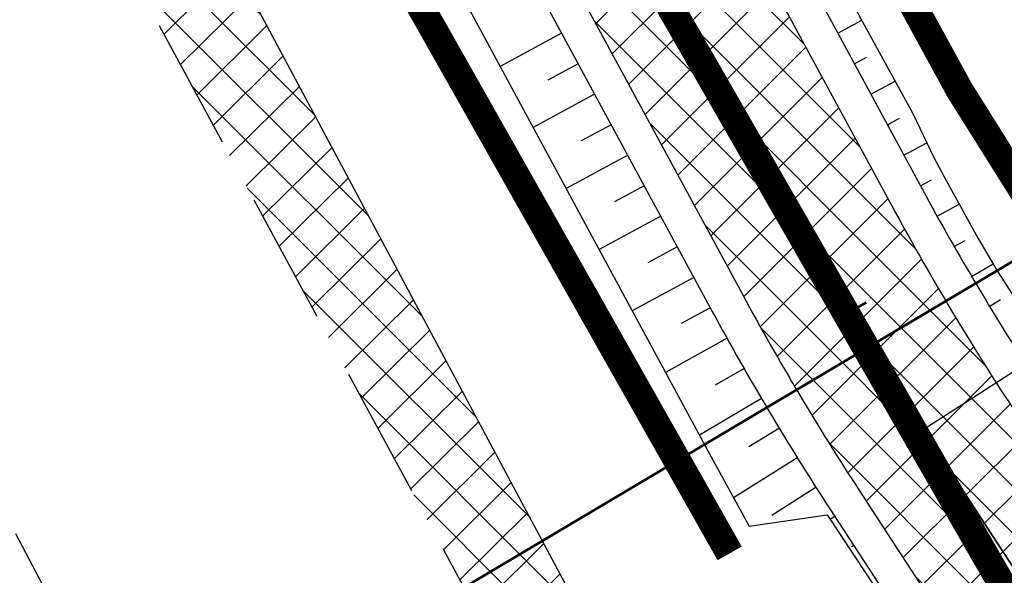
# Model space of a CAD drawing. Header units: metres. Extents: x 7529682 to 7533711, y 5721195 to 5727842.
# Tile 140 of 232: x 7530541 to 7530555, y 5726212 to 5726220. Entities that reach past the tile are written whole.
import ezdxf

# ---------------------------------------------------------------- set-up
doc = ezdxf.new("R2010")
doc.units = ezdxf.units.M
for name, pattern in [('817-dzialki-09-05-04$0$HIDDEN', [0.375, 0.25, -0.125]), ('ACAD_ISO05W100', [33, 24, -3, 0, -3, 0, -3]), ('CENTER', [50.800000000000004, 31.75, -6.35, 6.35, -6.35]), ('CENTER2', [28.575000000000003, 19.05, -3.175, 3.175, -3.175]), ('HIDDEN', [9.524999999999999, 6.35, -3.175])]:
    doc.linetypes.add(name, pattern=pattern)
for name, color, linetype in [('C-DROGI-SYTUACJA', 7, 'Continuous'), ('D-hatch-pobocza', 131, 'Continuous'), ('D-pobocza', 60, 'Continuous'), ('D-rowy', 160, 'Continuous'), ('D-skarpa', 2, 'Continuous'), ('D-skarpa-kreskowanie', 2, 'Continuous')]:
    doc.layers.add(name, color=color, linetype=linetype)
for name, color, linetype, lineweight, true_color in [('D-hatch-ciag-pieszo-rowerowy', 7, 'Continuous', 13, 0xff9f80), ('D-LR-etap-III', 7, '817-dzialki-09-05-04$0$HIDDEN', 50, 0x00008f), ('D-przekroje-pop', 7, 'Continuous', 50, 0x000099)]:
    doc.layers.add(name, color=color, linetype=linetype, lineweight=lineweight, true_color=true_color)
for name, color, linetype, lineweight in [('D-krawędzie', 3, 'Continuous', 30), ('D-obrzeża', 2, 'Continuous', 30), ('D-opisy', 2, 'Continuous', 30), ('D-oś', 10, 'CENTER', 30), ('D-pas-drogowy', 7, 'ACAD_ISO05W100', 50)]:
    doc.layers.add(name, color=color, linetype=linetype, lineweight=lineweight)
doc.layers.add('poprzeczki', color=7, linetype='Continuous', true_color=0x0000c7)
pattern_1 = [(45, (0, 0), (-0.3367596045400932, 0.3367596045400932), []), (135, (0, 0), (-0.3367596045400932, -0.3367596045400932), [])]

# ---------------------------------------------------------------- blocks, each defined once
blk = doc.blocks.new('AeccTickLine')
at = {"color": 0, "linetype": 'ByBlock', "lineweight": -2}
blk.add_line((0, 1), (-3.673819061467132e-16, -1), dxfattribs=at)

msp = doc.modelspace()

# ---------------------------------------------------------------- hatches: boundary and pattern name
at = {"layer": 'D-hatch-ciag-pieszo-rowerowy'}
h = msp.add_hatch(dxfattribs=at)
h.set_pattern_fill('ANSI37', color=256, scale=0.15, style=0)
h.set_pattern_definition(pattern_1)
edge = h.paths.add_edge_path()
edge.add_line((7530579.998522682, 5726163.493739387), (7530582.284496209, 5726164.518555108))
edge.add_line((7530582.284496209, 5726164.518555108), (7530574.938047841, 5726178.433592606))
edge.add_arc((7530619.154135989, 5726201.777490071), 49.99999999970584, 202.6680019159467, 207.8318275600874, ccw=False)
edge.add_line((7530573.016462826, 5726182.507951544), (7530570.149922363, 5726189.371401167))
edge.add_arc((7530524.012249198, 5726170.10186264), 50.00000000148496, 22.66800191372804, 27.59343639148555)
edge.add_line((7530568.325081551, 5726193.261588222), (7530565.111118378, 5726199.411048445))
edge.add_arc((7530529.660852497, 5726180.883267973), 40.00000000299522, 27.5934364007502, 33.13088798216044)
edge.add_line((7530563.157820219, 5726202.745407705), (7530555.510576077, 5726214.462444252))
edge.add_arc((7530589.007543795, 5726236.324583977), 39.99999999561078, 208.4475238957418, 213.1308879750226, ccw=False)
edge.add_line((7530553.837393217, 5726217.270437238), (7530543.027684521, 5726237.223001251))
edge.add_line((7530543.027684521, 5726237.223001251), (7530528.098577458, 5726266.318802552))
edge.add_line((7530528.098577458, 5726266.318802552), (7530507.524476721, 5726305.703644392))
edge.add_line((7530507.524476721, 5726305.703644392), (7530488.365786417, 5726341.908676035))
edge.add_line((7530488.365786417, 5726341.908676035), (7530485.291037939, 5726347.724119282))
edge.add_line((7530485.291037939, 5726347.724119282), (7530482.336740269, 5726347.963133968))
edge.add_line((7530482.336740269, 5726347.963133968), (7530486.156097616, 5726340.739370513))
edge.add_line((7530486.156097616, 5726340.739370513), (7530505.311679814, 5726304.540212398))
edge.add_line((7530505.311679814, 5726304.540212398), (7530525.878466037, 5726265.169372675))
edge.add_line((7530525.878466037, 5726265.169372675), (7530540.816194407, 5726236.056769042))
edge.add_line((7530540.816194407, 5726236.056769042), (7530551.687957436, 5726215.98966512))
edge.add_arc((7530586.858108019, 5726235.043811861), 40.00000000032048, 208.4475238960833, 213.1308879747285)
edge.add_line((7530553.361140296, 5726213.181672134), (7530560.998180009, 5726201.480270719))
edge.add_arc((7530527.501212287, 5726179.618130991), 40.00000000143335, 27.59343638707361, 33.130887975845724, ccw=False)
edge.add_line((7530562.95147817, 5726198.145911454), (7530566.059636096, 5726192.19889448))
edge.add_arc((7530521.746803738, 5726169.039168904), 50.00000000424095, 22.668001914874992, 27.593436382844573, ccw=False)
edge.add_line((7530567.884476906, 5726188.308707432), (7530570.753025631, 5726181.440449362))
edge.add_arc((7530616.890698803, 5726200.709987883), 50.00000000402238, 202.6680019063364, 207.8318275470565)
edge.add_line((7530572.674610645, 5726177.366090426), (7530579.998522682, 5726163.493739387))
at = {"layer": 'D-hatch-pobocza'}
h = msp.add_hatch(dxfattribs=at)
h.set_pattern_fill('ANSI37', color=256, scale=0.15, style=0)
h.set_pattern_definition(pattern_1)
h.paths.add_polyline_path([(7530484.05, 5726334.34), (7530471.92, 5726357.11), (7530458.95, 5726381.07), (7530447.57, 5726403.23), (7530435.55, 5726425.46), (7530424.34, 5726446.96), (7530408.219999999, 5726477.68), (7530396.719999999, 5726499.26), (7530381.74, 5726527.87), (7530371.44, 5726547.5), (7530359.58, 5726569.81), (7530349.42, 5726588.72), (7530332.29, 5726621.37), (7530323.719999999, 5726638.05), (7530306.54, 5726670.82), (7530298.559999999, 5726686.33), (7530287.259999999, 5726707.54), (7530284.291048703, 5726713.261271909), (7530282.669641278, 5726712.403913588), (7530284.501430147, 5726708.939695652), (7530291.375516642, 5726695.939652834), (7530296.045865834, 5726687.107244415), (7530304.46414878, 5726671.186868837), (7530316.603827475, 5726648.181421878), (7530333.058434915, 5726617.014067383), (7530350.00379698, 5726585.00616126), (7530367.257623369, 5726552.315762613), (7530385.762825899, 5726517.234589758), (7530404.054360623, 5726482.546167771), (7530421.086512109, 5726450.182125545), (7530442.441939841, 5726409.661369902), (7530463.421308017, 5726369.849931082), (7530489.269347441, 5726320.82820421), (7530506.411845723, 5726288.291398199), (7530524.314558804, 5726254.7836642), (7530540.549094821, 5726224.891183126), (7530548.272673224, 5726210.668598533), (7530551.69684983, 5726207.034942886), (7530543.21, 5726222.9), (7530538.34, 5726232.11), (7530533.7, 5726240.35), (7530511.95, 5726280.97), (7530499.24, 5726305.31)])

# ---------------------------------------------------------------- linework, layer by layer
at = {"layer": 'C-DROGI-SYTUACJA', "color": 10, "linetype": 'CENTER2', "lineweight": 35, "ltscale": 0.2}
msp.add_lwpolyline([(7530444.81964382, 5726422.144181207), (7530467.787193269, 5726378.155809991), (7530487.261147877, 5726341.323634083), (7530506.418078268, 5726305.121928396), (7530526.988521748, 5726265.744087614), (7530541.921939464, 5726236.639885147), (7530552.762675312, 5726216.630051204, 0.02043787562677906), (7530554.435858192, 5726213.822058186), (7530562.078000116, 5726202.112839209, -0.02416639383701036), (7530564.031298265, 5726198.778479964), (7530567.391574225, 5726192.349071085, -0.02149457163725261), (7530568.851446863, 5726189.236921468), (7530572.058530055, 5726181.558099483, 0.02253525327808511), (7530573.595798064, 5726178.298612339), (7530581.269449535, 5726163.763813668, 0.09655801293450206), (7530584.871000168, 5726159.294358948), (7530589.549337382, 5726155.353842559, -0.1081082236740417), (7530591.633482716, 5726152.642882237), (7530599.060079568, 5726136.869261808, -0.1935663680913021), (7530599.403975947, 5726130.908749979), (7530599.097438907, 5726129.998316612, 0.2231735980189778), (7530599.582685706, 5726125.774388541), (7530602.576188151, 5726120.930317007, -0.0171909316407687)], format="xyb", dxfattribs=at)
at = {"layer": 'D-krawędzie', "linetype": 'HIDDEN', "ltscale": 0.3}
msp.add_lwpolyline([(7530304.46414878, 5726671.186868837), (7530316.603827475, 5726648.181421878), (7530333.058434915, 5726617.014067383), (7530350.00379698, 5726585.00616126), (7530367.257623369, 5726552.315762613), (7530385.762825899, 5726517.234589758), (7530404.054360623, 5726482.546167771), (7530421.086512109, 5726450.182125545), (7530442.441939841, 5726409.661369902), (7530463.421308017, 5726369.849931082), (7530489.269347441, 5726320.82820421), (7530506.411845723, 5726288.291398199), (7530524.314558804, 5726254.7836642), (7530540.549094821, 5726224.891183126), (7530548.24, 5726210.73)], dxfattribs=at)
at = {"layer": 'D-LR-etap-III', "ltscale": 10, "flags": 128}
msp.add_lwpolyline([(7531750.474471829, 5723895.103125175, 0.4, 0.4, 0), (7531750.505, 5723895.13, 0.4, 0.4, 0), (7531682.71, 5724022.92, 0.4, 0.4, 0), (7531619.177023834, 5724147.203692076, 0.4, 0.4, 0), (7531592.308960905, 5724198.48863389, 0.4, 0.4, 0), (7531553.263875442, 5724272.918564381, 0.4, 0.4, 0), (7531504.019999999, 5724366.79, 0.4, 0.4, 0), (7531482.09, 5724407.62, 0.4, 0.4, 0), (7531412.350402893, 5724541.182759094, 0.4, 0.4, 0), (7531388.463669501, 5724586.929768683, 0.4, 0.4, 0), (7531345.12, 5724669.94, 0.4, 0.4, 0), (7531127.66, 5725081.67, 0.4, 0.4, 0), (7531059.253139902, 5725211.040795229, 0.4, 0.4, 0), (7531008.007244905, 5725307.953830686, 0.4, 0.4, 0), (7530964.181635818, 5725390.835555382, 0.4, 0.4, 0), (7530914.557354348, 5725484.683561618, 0.4, 0.4, 0), (7530865.243241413, 5725577.493975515, 0.4, 0.4, 0), (7530840.085257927, 5725624.058651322, 0.4, 0.4, 0), (7530802.559525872, 5725694.924584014, 0.4, 0.4, 0), (7530755.54, 5725787.51, 0.4, 0.4, 0), (7530708.717810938, 5725876.303221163, 0.4, 0.4, 0), (7530695.12, 5725902.09, 0.4, 0.4, 0), (7530642.91397006, 5726001.07839487, 0.4, 0.4, 0), (7530634.934723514, 5726016.146615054, 0.4, 0.4, 0), (7530610.820000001, 5726061.929999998, 0.4, 0.4, 0), (7530610.820000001, 5726061.929999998, 0.4, 0.4, 0), (7530607.21, 5726063.51, 0.4, 0.4, 0), (7530597.42, 5726080.68, 0.4, 0.4, 0), (7530591.16, 5726088.44, 0.4, 0.4, 0), (7530581.28, 5726107.21, 0.4, 0.4, 0), (7530571.29, 5726130.56, 0.4, 0.4, 0), (7530549.554994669, 5726171.527317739, 0.4, 0.4, 0), (7530531.014309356, 5726206.473807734, 0.4, 0.4, 0), (7530516.461208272, 5726236.016618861, 0.4, 0.4, 0), (7530500.798929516, 5726266.141265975, 0.4, 0.4, 0), (7530491.349999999, 5726283.94, 0.4, 0.4, 0), (7530482.4, 5726303.41, 0.4, 0.4, 0), (7530482.4, 5726303.41, 0.4, 0.4, 0), (7530450.41, 5726357.28, 0.4, 0.4, 0), (7530397.759396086, 5726458.499907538, 0.4, 0.4, 0), (7530334.707815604, 5726583.664702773, 0.4, 0.4, 0), (7530303.939274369, 5726645.167943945, 0.4, 0.4, 0), (7530300.509779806, 5726651.777515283, 0.4, 0.4, 0), (7530289.213532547, 5726671.966724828, 0.4, 0.4, 0), (7530281.54, 5726685.57, 0.4, 0.4, 0), (7530261.37085633, 5726724.163374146, 0.4, 0.4, 0), (7530254.03, 5726738.21, 0.4, 0.4, 0), (7530197.219999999, 5726845.06, 0.4, 0.4, 0), (7530194.71, 5726849.15, 0.4, 0.4, 0), (7530195.92, 5726850.75, 0.4, 0.4, 0), (7530170.546669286, 5726892.961489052, 0.4, 0.4, 0), (7530143.174718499, 5726945.065838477, 0.4, 0.4, 0), (7530105.059999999, 5727018.32, 0.4, 0.4, 0), (7530100.059999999, 5727027.16, 0.4, 0.4, 0), (7530062.318670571, 5727099.625398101, 0.4, 0.4, 0), (7530015.378537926, 5727189.420463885, 0.4, 0.4, 0), (7529983.207960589, 5727250.206596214, 0.4, 0.4, 0), (7529953.284293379, 5727306.74720398, 0.4, 0.4, 0), (7529900.67053443, 5727406.15903814, 0.4, 0.4, 0), (7529890.630239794, 5727425.131178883, 0.4, 0.4, 0), (7529875.155383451, 5727454.426350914, 0.4, 0.4, 0), (7529857.560096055, 5727487.787346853, 0.4, 0.4, 0), (7529835.194401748, 5727530.19312405, 0.4, 0.4, 0), (7529811.740544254, 5727574.662079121, 0.4, 0.4, 0), (7529792.101859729, 5727611.922638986, 0.4, 0.4, 0), (7529768.066117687, 5727657.469613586, 0.4, 0.4, 0), (7529755.210566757, 5727682.131373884, 0.4, 0.4, 0), (7529753.309999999, 5727681.13, 0.4, 0.4, 0), (7529739.21, 5727707.77, 0.4, 0.4, 0), (7529735.394745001, 5727711.251990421, 0.4, 0.4, 0), (7529725.42, 5727730.2, 0.4, 0.4, 0), (7529723.55, 5727729.88, 0.4, 0.4, 0), (7529695.566668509, 5727782.932080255, 0.4, 0.4, 0), (7529717.67971874, 5727794.024357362, 0.4, 0.4, 0), (7529736.274870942, 5727758.647400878, 0.4, 0.4, 0), (7529736.274870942, 5727758.647400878, 0.4, 0.4, 0), (7529744.511003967, 5727750.406106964, 0.4, 0.4, 0), (7529744.511003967, 5727750.406106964, 0.4, 0.4, 0), (7529750.282568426, 5727738.549848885, 0.4, 0.4, 0), (7529777.108510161, 5727687.569424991, 0.4, 0.4, 0), (7529796.51537536, 5727651.329932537, 0.4, 0.4, 0), (7529814.937945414, 5727616.793170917, 0.4, 0.4, 0), (7529839.006722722, 5727572.303976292, 0.4, 0.4, 0), (7529860.617626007, 5727532.509108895, 0.4, 0.4, 0), (7529882.348967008, 5727491.504261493, 0.4, 0.4, 0), (7529904.865139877, 5727449.096370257, 0.4, 0.4, 0), (7529920.747384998, 5727418.884773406, 0.4, 0.4, 0), (7529946.676504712, 5727368.547487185, 0.4, 0.4, 0), (7529972.024701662, 5727320.573310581, 0.4, 0.4, 0), (7529987.740014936, 5727290.153392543, 0.4, 0.4, 0), (7529996.497385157, 5727273.661630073, 0.4, 0.4, 0), (7530017.541471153, 5727234.202689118, 0.4, 0.4, 0), (7530033.053657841, 5727204.864166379, 0.4, 0.4, 0), (7530051.622983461, 5727170.222745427, 0.4, 0.4, 0), (7530069.276612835, 5727137.015751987, 0.4, 0.4, 0), (7530089.385386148, 5727097.533639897, 0.4, 0.4, 0), (7530109.712512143, 5727060.746615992, 0.4, 0.4, 0), (7530136.769722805, 5727011.640131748, 0.4, 0.4, 0), (7530162.446686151, 5726962.743777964, 0.4, 0.4, 0), (7530187.674104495, 5726916.992101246, 0.4, 0.4, 0), (7530207.820739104, 5726879.335323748, 0.4, 0.4, 0), (7530230.625609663, 5726834.518686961, 0.4, 0.4, 0), (7530262.288093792, 5726776.61832811, 0.4, 0.4, 0), (7530277.509672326, 5726760.213143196, 0.4, 0.4, 0), (7530286.036865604, 5726744.106684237, 0.4, 0.4, 0), (7530288.097472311, 5726735.884066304, 0.4, 0.4, 0), (7530290.393870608, 5726725.046963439, 0.4, 0.4, 0), (7530296.17664807, 5726713.582980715, 0.4, 0.4, 0), (7530302.726195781, 5726701.18226779, 0.4, 0.4, 0), (7530325.685047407, 5726657.466383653, 0.4, 0.4, 0), (7530343.243978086, 5726623.648592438, 0.4, 0.4, 0), (7530360.229820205, 5726591.746871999, 0.4, 0.4, 0), (7530383.20855044, 5726548.059469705, 0.4, 0.4, 0), (7530406.017875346, 5726503.605514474, 0.4, 0.4, 0), (7530427.464919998, 5726462.620289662, 0.4, 0.4, 0), (7530447.9278544, 5726424.388014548, 0.4, 0.4, 0), (7530471.126878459, 5726379.920667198, 0.4, 0.4, 0), (7530490.501003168, 5726343.033350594, 0.4, 0.4, 0), (7530509.499458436, 5726306.733076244, 0.4, 0.4, 0), (7530529.890269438, 5726267.244072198, 0.4, 0.4, 0), (7530543.852446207, 5726238.990319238, 0.4, 0.4, 0), (7530554.808897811, 5726218.943990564, 0.4, 0.4, 0), (7530559.027108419, 5726212.223286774, 0.4, 0.4, 0), (7530563.060988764, 5726206.409670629, 0.4, 0.4, 0), (7530566.93354971, 5726200.463543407, 0.4, 0.4, 0), (7530569.771022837, 5726194.901501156, 0.4, 0.4, 0), (7530571.47319415, 5726191.282350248, 0.4, 0.4, 0), (7530572.839142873, 5726188.024533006, 0.4, 0.4, 0), (7530575.295071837, 5726182.034664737, 0.4, 0.4, 0), (7530579.736851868, 5726173.306070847, 0.4, 0.4, 0), (7530583.3, 5726167.41, 0.4, 0.4, 0), (7530593.4, 5726163.33, 0.4, 0.4, 0), (7530598.618375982, 5726155.264489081, 0.4, 0.4, 0), (7530608.258304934, 5726140.497132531, 0.4, 0.4, 0), (7530603.269999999, 5726136.83, 0.4, 0.4, 0), (7530606.53, 5726131.84, 0.4, 0.4, 0), (7530604.239057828, 5726124.21679044, 0.4, 0.4, 0), (7530605.847136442, 5726121.630127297, 0.4, 0.4, 0), (7530608.971611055, 5726116.164124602, 0.4, 0.4, 0), (7530618.114293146, 5726097.791111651, 0.4, 0.4, 0), (7530651.213125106, 5726034.959524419, 0.4, 0.4, 0), (7530670.243741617, 5725998.61095082, 0.4, 0.4, 0), (7530698.075474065, 5725945.952624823, 0.4, 0.4, 0), (7530716.505955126, 5725911.3051464, 0.4, 0.4, 0), (7530735.223454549, 5725875.667401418, 0.4, 0.4, 0), (7530752.504235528, 5725842.154920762, 0.4, 0.4, 0), (7530778.310652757, 5725793.501254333, 0.4, 0.4, 0), (7530797.499961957, 5725756.381811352, 0.4, 0.4, 0), (7530812.518974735, 5725728.28874362, 0.4, 0.4, 0), (7530820.039295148, 5725713.160404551, 0.4, 0.4, 0), (7530822.422446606, 5725710.193574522, 0.4, 0.4, 0), (7530833.154893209, 5725688.800634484, 0.4, 0.4, 0), (7530849.629354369, 5725656.158601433, 0.4, 0.4, 0), (7530867.98290276, 5725621.963939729, 0.4, 0.4, 0), (7530872.629809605, 5725612.88760475, 0.4, 0.4, 0), (7530880.354488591, 5725597.594500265, 0.4, 0.4, 0), (7530883.839446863, 5725593.389159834, 0.4, 0.4, 0), (7530891.782113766, 5725587.763349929, 0.4, 0.4, 0), (7530895.038670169, 5725584.280746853, 0.4, 0.4, 0), (7530897.033644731, 5725580.941110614, 0.4, 0.4, 0), (7530900.951646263, 5725579.945856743, 0.4, 0.4, 0), (7530904.80970798, 5725571.977328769, 0.4, 0.4, 0), (7530903.682362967, 5725568.566434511, 0.4, 0.4, 0), (7530908.900614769, 5725558.844845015, 0.4, 0.4, 0), (7530910.252030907, 5725545.671606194, 0.4, 0.4, 0), (7530912.872986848, 5725538.645543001, 0.4, 0.4, 0), (7530945.278171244, 5725478.464284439, 0.4, 0.4, 0), (7530959.692318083, 5725450.24628822, 0.4, 0.4, 0), (7531002.82670893, 5725368.192370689, 0.4, 0.4, 0), (7531044.703532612, 5725290.314293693, 0.4, 0.4, 0), (7531064.098839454, 5725253.212562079, 0.4, 0.4, 0), (7531083.010253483, 5725216.677517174, 0.4, 0.4, 0), (7531113.013137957, 5725158.465613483, 0.4, 0.4, 0), (7531137.364304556, 5725113.07076138, 0.4, 0.4, 0), (7531150.830830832, 5725086.711759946, 0.4, 0.4, 0), (7531159.745663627, 5725076.640848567, 0.4, 0.4, 0), (7531166.309999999, 5725074.58, 0.4, 0.4, 0), (7531172.29, 5725062.58, 0.4, 0.4, 0), (7531170.589828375, 5725055.605912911, 0.4, 0.4, 0), (7531173.732823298, 5725044.080706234, 0.4, 0.4, 0), (7531215.342008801, 5724964.859648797, 0.4, 0.4, 0), (7531238.054496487, 5724921.684649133, 0.4, 0.4, 0), (7531262.389821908, 5724875.282876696, 0.4, 0.4, 0), (7531295.587160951, 5724811.265731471, 0.4, 0.4, 0), (7531348.487908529, 5724712.362812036, 0.4, 0.4, 0), (7531363.740817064, 5724682.68394264, 0.4, 0.4, 0), (7531366.986905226, 5724675.865317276, 0.4, 0.4, 0), (7531382.541261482, 5724646.110625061, 0.4, 0.4, 0), (7531401.299165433, 5724610.874551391, 0.4, 0.4, 0), (7531428.964837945, 5724558.862274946, 0.4, 0.4, 0), (7531449.111202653, 5724520.397801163, 0.4, 0.4, 0), (7531477.292992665, 5724465.831467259, 0.4, 0.4, 0), (7531500.996290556, 5724421.112506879, 0.4, 0.4, 0), (7531512.121834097, 5724400.549045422, 0.4, 0.4, 0), (7531513.78163794, 5724396.757451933, 0.4, 0.4, 0), (7531526.32, 5724379.39, 0.4, 0.4, 0), (7531566.783642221, 5724302.73628205, 0.4, 0.4, 0), (7531578.579156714, 5724282.774819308, 0.4, 0.4, 0), (7531584.232619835, 5724273.111246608, 0.4, 0.4, 0), (7531590.109283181, 5724263.508189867, 0.4, 0.4, 0), (7531593.027899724, 5724258.771479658, 0.4, 0.4, 0), (7531595.711841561, 5724254.226824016, 0.4, 0.4, 0), (7531601.659976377, 5724243.898197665, 0.4, 0.4, 0), (7531606.097733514, 5724235.986407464, 0.4, 0.4, 0), (7531609.382207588, 5724230.799061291, 0.4, 0.4, 0), (7531611.580260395, 5724227.671180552, 0.4, 0.4, 0), (7531612.707802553, 5724225.86410867, 0.4, 0.4, 0), (7531618.665224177, 5724214.480919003, 0.4, 0.4, 0), (7531619.885522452, 5724212.333950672, 0.4, 0.4, 0), (7531620.931818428, 5724210.787064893, 0.4, 0.4, 0), (7531623.518605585, 5724207.111542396, 0.4, 0.4, 0), (7531626.143926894, 5724203.61306897, 0.4, 0.4, 0), (7531632.022984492, 5724196.485954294, 0.4, 0.4, 0), (7531653.949089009, 5724152.617641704, 0.4, 0.4, 0), (7531656.750690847, 5724143.103797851, 0.4, 0.4, 0), (7531659.61440691, 5724133.254504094, 0.4, 0.4, 0), (7531661.627147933, 5724128.646047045, 0.4, 0.4, 0.01093811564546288), (7531674.314987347, 5724101.43546424, 0.4, 0.4, 0), (7531685.137626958, 5724081.408252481, 0.4, 0.4, 0), (7531692.159945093, 5724066.277333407, 0.4, 0.4, 0), (7531699.662164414, 5724051.388120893, 0.4, 0.4, 0), (7531704.480624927, 5724040.808561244, 0.4, 0.4, 0), (7531704.480624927, 5724040.808561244, 0.4, 0.4, 0), (7531704.401251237, 5724037.368913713, 0.4, 0.4, 0), (7531720.383609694, 5724003.441317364, 0.4, 0.4, 0), (7531728.79890528, 5723986.206298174, 0.4, 0.4, 0), (7531733.237926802, 5723977.192631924, 0.4, 0.4, 0), (7531736.750027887, 5723969.505210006, 0.4, 0.4, 0), (7531737.336143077, 5723968.518916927, 0.4, 0.4, 0), (7531738.285051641, 5723967.699360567, 0.4, 0.4, 0), (7531742.180915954, 5723962.346428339, 0.4, 0.4, 0), (7531744.286141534, 5723958.615526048, 0.4, 0.4, 0), (7531755.393260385, 5723944.192617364, 0.4, 0.4, 0), (7531758.69, 5723936.76, 0.4, 0.4, 0), (7531780.08, 5723929.25, 0.4, 0.4, 0), (7531792.611989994, 5723906.337708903, 0.4, 0.4, 0), (7531792.611989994, 5723906.337708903, 0.4, 0.4, 0), (7531756.962094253, 5723883.055323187, 0.4, 0.4, 0), (7531750.46, 5723895.130000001, 0.4, 0.4, 0), (7531750.46, 5723895.130000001, 0, 0, 0)], format="xyseb", dxfattribs=at)
at = {"layer": 'D-obrzeża'}
for points in [[(7530445.927238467, 5726422.723607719), (7530468.89375299, 5726378.737218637), (7530488.365786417, 5726341.908676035), (7530507.524476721, 5726305.703644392), (7530528.098577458, 5726266.318802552), (7530543.027684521, 5726237.223001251), (7530553.837393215, 5726217.270437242, 0.02043787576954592), (7530555.510576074, 5726214.462444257), (7530563.157820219, 5726202.745407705, -0.0241663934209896), (7530565.111118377, 5726199.411048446), (7530568.325081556, 5726193.261588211, -0.0214945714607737), (7530570.149922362, 5726189.371401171), (7530573.016462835, 5726182.507951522, 0.02253525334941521), (7530574.938047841, 5726178.433592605), (7530582.466790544, 5726164.173268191, 0.1441227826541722), (7530586.406513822, 5726160.126788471), (7530591.401727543, 5726157.316315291, -0.1432658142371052), (7530593.36372415, 5726155.307912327), (7530594.228048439, 5726153.684013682)], [(7530443.712049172, 5726421.564754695), (7530466.680633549, 5726377.574401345), (7530486.156097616, 5726340.739370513), (7530505.311679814, 5726304.540212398), (7530525.878466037, 5726265.169372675), (7530540.816194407, 5726236.056769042), (7530551.687957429, 5726215.989665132, 0.02043787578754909), (7530553.361140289, 5726213.181672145), (7530560.998180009, 5726201.480270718, -0.02416639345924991), (7530562.95147817, 5726198.145911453), (7530566.059636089, 5726192.198894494, -0.02149457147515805), (7530567.884476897, 5726188.308707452), (7530570.753025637, 5726181.440449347, 0.02253525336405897), (7530572.674610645, 5726177.366090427), (7530580.714128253, 5726162.138298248, 0.1015835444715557), (7530584.545960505, 5726157.478765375), (7530584.686263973, 5726157.365285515, -0.1007353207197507), (7530588.494501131, 5726152.75026333), (7530588.874100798, 5726152.037068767)]]:
    msp.add_lwpolyline(points, format="xyb", dxfattribs=at)
at = {"layer": 'D-opisy'}
msp.add_lwpolyline([(7530554.28879631, 5726214.049058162), (7530557.668610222, 5726216.222482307), (7530567.59539903, 5726218.271711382), (7530581.563471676, 5726227.25402436)], dxfattribs=at)
at = {"layer": 'D-oś', "ltscale": 0.1}
msp.add_lwpolyline([(7530594.845000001, 5726110.895), (7530540.21, 5726214.45), (7530503.320056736, 5726286.650988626), (7530486.173361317, 5726319.195761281), (7530460.324927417, 5726368.21823651), (7530439.345630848, 5726408.029539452), (7530417.989237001, 5726448.552129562), (7530400.958415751, 5726480.913646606), (7530382.667120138, 5726515.601615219), (7530364.162298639, 5726550.68206594), (7530346.909504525, 5726583.37050876), (7530329.964237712, 5726615.378234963), (7530313.508365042, 5726646.547986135), (7530301.370075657, 5726669.550802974)], dxfattribs=at)
at = {"layer": 'D-pas-drogowy', "ltscale": 0.2, "flags": 128}
msp.add_lwpolyline([(7531633.018560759, 5724182.834272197, 0.4, 0.4, 0), (7531617.558899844, 5724211.608162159, 0.4, 0.4, 0), (7531566.783642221, 5724302.73628205, 0.4, 0.4, 0), (7531538.419082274, 5724356.469679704, 0.4, 0.4, 0), (7531526.32, 5724379.39, 0.4, 0.4, 0), (7531516.102085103, 5724393.607319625, 0.4, 0.4, 0.001485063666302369), (7531513.78037409, 5724396.837773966, 0.4, 0.4, 0), (7531501.87, 5724413.41, 0.4, 0.4, 0), (7531474.926107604, 5724464.507896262, 0.4, 0.4, 0), (7531446.200436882, 5724518.992313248, 0.4, 0.4, 0), (7531424.962185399, 5724559.262257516, 0.4, 0.4, 0), (7531398.444460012, 5724609.565801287, 0.4, 0.4, 0), (7531379.647455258, 5724645.216004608, 0.4, 0.4, 0), (7531365.23, 5724672.56, 0.4, 0.4, 0), (7531341.305752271, 5724717.915356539, 0.4, 0.4, 0), (7531312.899996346, 5724771.788898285, 0.4, 0.4, 0), (7531292.590923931, 5724810.306502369, 0.4, 0.4, 0), (7531259.391619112, 5724873.271351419, 0.4, 0.4, 0), (7531233.740401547, 5724921.922582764, 0.4, 0.4, 0), (7531203.072738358, 5724980.092044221, 0.4, 0.4, 0), (7531173.471398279, 5725036.225177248, 0.4, 0.4, 0), (7531168.269999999, 5725046.09, 0.4, 0.4, 0), (7531172.29, 5725062.58, 0.4, 0.4, 0), (7531166.309999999, 5725074.58, 0.4, 0.4, 0), (7531150.32, 5725079.6, 0.4, 0.4, 0), (7531141.5, 5725096.43, 0.4, 0.4, 0), (7531109.311735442, 5725157.814415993, 0.4, 0.4, 0), (7531086.641300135, 5725201.047918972, 0.4, 0.4, 0), (7531059.198258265, 5725253.383662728, 0.4, 0.4, 0), (7531028.206828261, 5725312.48946212, 0.4, 0.4, 0), (7530999.104694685, 5725367.990143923, 0.4, 0.4, 0), (7530956.247527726, 5725449.724815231, 0.4, 0.4, 0), (7530924.397774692, 5725510.463768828, 0.4, 0.4, 0), (7530897.509999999, 5725561.74, 0.4, 0.4, 0), (7530894.46, 5725566.14, 0.4, 0.4, 0), (7530892.16, 5725570.49, 0.4, 0.4, 0), (7530869.362688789, 5725613.307018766, 0.4, 0.4, 0), (7530861.693971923, 5725627.704613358, 0.4, 0.4, 0), (7530852.74, 5725644.52, 0.4, 0.4, 0), (7530831.509999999, 5725684.2, 0.4, 0.4, 0), (7530811.13, 5725722.52, 0.4, 0.4, 0), (7530792.3476413, 5725757.940652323, 0.4, 0.4, 0), (7530768.03, 5725803.8, 0.4, 0.4, 0), (7530748.768542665, 5725840.178507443, 0.4, 0.4, 0), (7530727.7, 5725879.97, 0.4, 0.4, 0), (7530712.0981582, 5725909.54523909, 0.4, 0.4, 0), (7530693.644105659, 5725944.645156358, 0.4, 0.4, 0), (7530665.702224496, 5725997.538976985, 0.4, 0.4, 0), (7530641.759999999, 5726042.88, 0.4, 0.4, 0), (7530616.5, 5726091.48, 0.4, 0.4, 0), (7530604.628439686, 5726114.319880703, 0.4, 0.4, -0.007762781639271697), (7530602.5, 5726118.43, 0.4, 0.4, 0), (7530603.992037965, 5726123.394821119, 0.4, 0.4, 0), (7530606.53, 5726131.84, 0.4, 0.4, 0), (7530603.269999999, 5726136.83, 0.4, 0.4, 0), (7530593.775620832, 5726151.368713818, 0.4, 0.4, 0), (7530590.202637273, 5726156.84001263, 0.4, 0.4, 0), (7530583.3, 5726167.41, 0.4, 0.4, 0), (7530580.578343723, 5726170.427567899, 0.4, 0.4, 0), (7530575.849999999, 5726175.67, 0.4, 0.4, 0), (7530569.009999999, 5726186.66, 0.4, 0.4, 0), (7530562.555322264, 5726199.189409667, 0.4, 0.4, 0), (7530555.67, 5726211.39, 0.4, 0.4, 0), (7530548.29, 5726224.23, 0.4, 0.4, 0), (7530540.58, 5726237.71, 0.4, 0.4, 0), (7530532.679999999, 5726252.65, 0.4, 0.4, 0), (7530524.059999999, 5726269.35, 0.4, 0.4, 0), (7530502.82, 5726309.91, 0.4, 0.4, 0), (7530488.83, 5726336.63, 0.4, 0.4, 0), (7530466.03, 5726380.16, 0.4, 0.4, 0), (7530438.469999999, 5726432.77, 0.4, 0.4, 0), (7530424.53, 5726459.09, 0.4, 0.4, 0), (7530401.63, 5726502.97, 0.4, 0.4, 0), (7530383.38, 5726538.06, 0.4, 0.4, 0), (7530353.969999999, 5726593.52, 0.4, 0.4, 0), (7530338.469999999, 5726622.74, 0.4, 0.4, 0), (7530322.009999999, 5726653.88, 0.4, 0.4, 0), (7530297.54, 5726700.33, 0.4, 0.4, 0), (7530287.38, 5726719.6, 0.4, 0.4, 0), (7530285.94993921, 5726722.315508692, 0.4, 0.4, 0), (7530280.259999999, 5726733.12, 0.4, 0.4, 0), (7530266.73, 5726758.74, 0.4, 0.4, 0), (7530260.42, 5726770.47, 0.4, 0.4, 0), (7530253.25, 5726783.82, 0.4, 0.4, 0), (7530244.95, 5726799.33, 0.4, 0.4, 0), (7530239.389999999, 5726808.49, 0.4, 0.4, 0), (7530238.29, 5726807.9, 0.4, 0.4, 0), (7530218.11, 5726850.67, 0.4, 0.4, 0), (7530175.906646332, 5726928.168028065, 0.4, 0.4, 0), (7530096.679999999, 5727076.15, 0.4, 0.4, 0), (7530094.679999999, 5727079.89, 0.4, 0.4, 0), (7530064.59693469, 5727135.522637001, 0.4, 0.4, 0), (7530046.730970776, 5727168.8921561, 0.4, 0.4, 0), (7530025.803045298, 5727208.461374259, 0.4, 0.4, 0), (7530012.846501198, 5727232.979315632, 0.4, 0.4, 0), (7529994.15, 5727268.45, 0.4, 0.4, 0), (7529981.670868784, 5727291.93018666, 0.4, 0.4, 0), (7529949.889999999, 5727351.73, 0.4, 0.4, 0), (7529924.75, 5727399.03, 0.4, 0.4, 0), (7529915.515824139, 5727417.099754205, 0.4, 0.4, 0), (7529885.83, 5727475.19, 0.4, 0.4, 0), (7529862.559999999, 5727519.97, 0.4, 0.4, 0), (7529852.984923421, 5727538.191086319, 0.4, 0.4, 0), (7529836.513084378, 5727569.51130111, 0.4, 0.4, 0), (7529815.36890814, 5727609.140983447, 0.4, 0.4, 0), (7529792.795203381, 5727651.247499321, 0.4, 0.4, 0), (7529774.199114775, 5727685.858348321, 0.4, 0.4, 0), (7529746.966026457, 5727736.059440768, 0.4, 0.4, 0), (7529733.92, 5727757.62, 0.4, 0.4, 0), (7529708.607472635, 5727806.388536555, 0.4, 0.4, 0), (7529688.491967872, 5727796.344621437, 0.4, 0.4, 0), (7529723.55, 5727729.88, 0.4, 0.4, 0), (7529725.42, 5727730.2, 0.4, 0.4, 0), (7529735.38, 5727711.28, 0.4, 0.4, 0), (7529739.21, 5727707.77, 0.4, 0.4, 0), (7529753.309999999, 5727681.13, 0.4, 0.4, 0), (7529755.178396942, 5727682.114424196, 0.4, 0.4, 0), (7529792.101859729, 5727611.922638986, 0.4, 0.4, 0), (7529811.740544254, 5727574.662079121, 0.4, 0.4, 0), (7529835.194401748, 5727530.19312405, 0.4, 0.4, 0), (7529857.560096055, 5727487.787346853, 0.4, 0.4, 0), (7529875.155383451, 5727454.426350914, 0.4, 0.4, 0), (7529890.630239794, 5727425.131178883, 0.4, 0.4, 0), (7529900.67053443, 5727406.15903814, 0.4, 0.4, 0), (7529953.284293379, 5727306.74720398, 0.4, 0.4, 0), (7529983.207960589, 5727250.206596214, 0.4, 0.4, 0), (7530015.378537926, 5727189.420463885, 0.4, 0.4, 0), (7530062.318670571, 5727099.625398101, 0.4, 0.4, 0), (7530100.059999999, 5727027.16, 0.4, 0.4, 0), (7530105.059999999, 5727018.32, 0.4, 0.4, 0), (7530143.174718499, 5726945.065838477, 0.4, 0.4, 0), (7530170.546669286, 5726892.961489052, 0.4, 0.4, 0), (7530195.92, 5726850.75, 0.4, 0.4, 0), (7530194.71, 5726849.15, 0.4, 0.4, 0), (7530197.219999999, 5726845.06, 0.4, 0.4, 0), (7530254.03, 5726738.21, 0.4, 0.4, 0), (7530261.37085633, 5726724.163374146, 0.4, 0.4, 0), (7530281.54, 5726685.57, 0.4, 0.4, 0), (7530289.213532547, 5726671.966724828, 0.4, 0.4, 0), (7530300.509779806, 5726651.777515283, 0.4, 0.4, 0), (7530303.939274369, 5726645.167943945, 0.4, 0.4, 0), (7530334.707815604, 5726583.664702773, 0.4, 0.4, 0), (7530397.759396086, 5726458.499907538, 0.4, 0.4, 0), (7530450.41, 5726357.28, 0.4, 0.4, 0), (7530482.4, 5726303.41, 0.4, 0.4, 0), (7530483.687990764, 5726301.003383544, 0.4, 0.4, 0), (7530491.349999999, 5726283.94, 0.4, 0.4, 0), (7530512.67, 5726243.78, 0.4, 0.4, 0), (7530529.429999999, 5726209.46, 0.4, 0.4, 0), (7530571.29, 5726130.56, 0.4, 0.4, 0), (7530581.28, 5726107.21, 0.4, 0.4, 0), (7530591.16, 5726088.44, 0.4, 0.4, 0), (7530597.42, 5726080.68, 0.4, 0.4, 0), (7530607.21, 5726063.51, 0.4, 0.4, 0), (7530610.820000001, 5726061.929999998, 0.4, 0.4, 0), (7530634.934723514, 5726016.146615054, 0.4, 0.4, 0), (7530642.91397006, 5726001.07839487, 0.4, 0.4, 0), (7530695.12, 5725902.09, 0.4, 0.4, 0), (7530708.717810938, 5725876.303221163, 0.4, 0.4, 0), (7530755.54, 5725787.51, 0.4, 0.4, 0), (7530802.559525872, 5725694.924584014, 0.4, 0.4, 0), (7530840.085257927, 5725624.058651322, 0.4, 0.4, 0), (7530865.243241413, 5725577.493975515, 0.4, 0.4, 0), (7530914.557354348, 5725484.683561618, 0.4, 0.4, 0), (7530964.181635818, 5725390.835555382, 0.4, 0.4, 0), (7531008.007244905, 5725307.953830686, 0.4, 0.4, 0), (7531059.253139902, 5725211.040795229, 0.4, 0.4, 0), (7531127.66, 5725081.67, 0.4, 0.4, 0), (7531345.12, 5724669.94, 0.4, 0.4, 0), (7531388.463669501, 5724586.929768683, 0.4, 0.4, 0), (7531412.350402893, 5724541.182759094, 0.4, 0.4, 0), (7531482.09, 5724407.62, 0.4, 0.4, 0), (7531504.019999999, 5724366.79, 0.4, 0.4, 0), (7531519.374444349, 5724337.520497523, 0.4, 0.4, 0), (7531563.748815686, 5724252.931583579, 0.4, 0.4, 0), (7531602.175111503, 5724179.681224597, 0.4, 0.4, 0), (7531619.177023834, 5724147.203692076, 0.4, 0.4, 0), (7531625.038493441, 5724135.63500206, 0.4, 0.4, 0), (7531656.796442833, 5724073.31633882, 0.4, 0.4, 0), (7531675.12, 5724037.36, 0.4, 0.4, 0), (7531682.71, 5724022.92, 0.4, 0.4, 0), (7531705.565196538, 5723979.810545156, 0.4, 0.4, 0), (7531736.605941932, 5723921.261514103, 0.4, 0.4, 0), (7531750.46, 5723895.130000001, 0.4, 0.4, 0), (7531740.769999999, 5723886.56, 0.4, 0.4, 0), (7531732.86, 5723885, 0.4, 0.4, 0), (7531722.179999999, 5723887.77, 0.4, 0.4, 0), (7531729.87, 5723862.17, 0.4, 0.4, 0), (7531742.92, 5723861.93, 0.4, 0.4, 0), (7531763.71, 5723859.52, 0.4, 0.4, 0), (7531768.42, 5723854.12, 0.4, 0.4, 0), (7531787.42, 5723817.97, 0.4, 0.4, 0), (7531795.57, 5723809.82, 0.4, 0.4, 0), (7531816.346897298, 5723819.850397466, 0.4, 0.4, 0), (7531816.346897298, 5723819.850397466, 0.4, 0.4, 0), (7531805.059999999, 5723843.23, 0.4, 0.4, 0), (7531803.61, 5723886.23, 0.4, 0.4, 0), (7531803.61, 5723886.23, 0.4, 0.4, 0), (7531780.08, 5723929.25, 0.4, 0.4, 0), (7531758.69, 5723936.76, 0.4, 0.4, 0), (7531749.3590272, 5723946.412126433, 0.4, 0.4, 0), (7531742.71, 5723953.29, 0.4, 0.4, 0), (7531735.177368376, 5723967.877529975, 0.4, 0.4, 0), (7531722.37, 5723992.68, 0.4, 0.4, 0), (7531705.041669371, 5724030.885563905, 0.4, 0.4, 0), (7531699.469999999, 5724043.17, 0.4, 0.4, 0), (7531692.69, 5724058.11, 0.4, 0.4, 0), (7531679.672010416, 5724084.016803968, 0.4, 0.4, 0), (7531674.55, 5724094.21, 0.4, 0.4, 0), (7531666.633166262, 5724114.002855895, 0.4, 0.4, 0), (7531649, 5724153.82, 0.4, 0.4, 0), (7531641.49, 5724149.34, 0.4, 0.4, 0), (7531626.04, 5724179.34, 0.4, 0.4, 0), (7531633.03, 5724182.84, 0, 0, 0)], format="xyseb", dxfattribs=at)
at = {"layer": 'D-pobocza'}
msp.add_lwpolyline([(7530548.272673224, 5726210.668598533), (7530551.69684983, 5726207.034942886), (7530543.21, 5726222.9), (7530538.34, 5726232.11), (7530533.7, 5726240.35), (7530511.95, 5726280.97), (7530499.24, 5726305.31), (7530484.05, 5726334.34), (7530471.92, 5726357.11), (7530458.95, 5726381.07), (7530447.57, 5726403.23), (7530435.55, 5726425.46), (7530424.34, 5726446.96), (7530408.219999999, 5726477.68), (7530396.719999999, 5726499.26), (7530381.74, 5726527.87), (7530371.44, 5726547.5), (7530359.58, 5726569.81), (7530349.42, 5726588.72), (7530332.29, 5726621.37), (7530323.719999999, 5726638.05), (7530306.54, 5726670.82)], dxfattribs=at)
for points in [[(7530324.032388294, 5726655.813713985), (7530341.471974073, 5726622.699070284), (7530358.390317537, 5726590.298920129), (7530381.35380982, 5726547.094645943), (7530404.499700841, 5726502.816380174), (7530425.990268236, 5726461.837237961), (7530446.370276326, 5726422.955378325), (7530469.336376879, 5726378.969782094), (7530488.807806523, 5726342.142381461), (7530507.967036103, 5726305.936330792), (7530528.542599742, 5726266.548688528), (7530543.469982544, 5726237.456247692), (7530554.277020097, 5726217.508614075, 0.02043787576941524), (7530555.92928817, 5726214.735721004), (7530563.576532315, 5726203.018684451, -0.0241663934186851), (7530565.554246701, 5726199.642645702), (7530568.768209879, 5726193.493185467, -0.02149457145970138), (7530570.611299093, 5726189.564096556), (7530573.477839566, 5726182.700646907, 0.0225352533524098), (7530575.380208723, 5726178.66703158), (7530582.908951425, 5726164.406707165)], [(7530320.935591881, 5726654.182808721), (7530338.372316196, 5726621.073598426), (7530355.293739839, 5726588.667549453), (7530378.257598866, 5726545.462585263), (7530401.398999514, 5726501.192909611), (7530422.890394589, 5726460.212189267), (7530443.269011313, 5726421.332984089), (7530466.238009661, 5726377.341837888), (7530485.714077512, 5726340.505665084), (7530504.869120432, 5726304.307525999), (7530525.434443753, 5726264.9394867), (7530540.373896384, 5726235.823522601), (7530551.248330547, 5726215.751488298, 0.02043787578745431), (7530552.942428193, 5726212.908395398), (7530560.579467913, 5726201.206993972, -0.02416639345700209), (7530562.508349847, 5726197.914314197), (7530565.616507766, 5726191.967297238, -0.02149457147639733), (7530567.423100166, 5726188.116012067), (7530570.291648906, 5726181.247753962, 0.02253525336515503), (7530572.232449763, 5726177.132651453), (7530572.778585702, 5726176.098205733)]]:
    msp.add_lwpolyline(points, format="xyb", dxfattribs=at)
at = {"layer": 'D-przekroje-pop', "extrusion": (0.5105761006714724, -0.8598325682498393, 0), "elevation": -1078665.712241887}
msp.add_lwpolyline([(9398688.849876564, 0), (9398683.849876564, 0), (9398675.849876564, 0)], dxfattribs=at)
at = {"layer": 'D-rowy', "linetype": 'HIDDEN', "ltscale": 0.1, "const_width": 0.4, "flags": 128}
msp.add_lwpolyline([(7530551.499172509, 5726212.266704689), (7530543.596747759, 5726226.236200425), (7530531.122140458, 5726249.920489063), (7530513.079232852, 5726284.071746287), (7530493.258053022, 5726321.227384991), (7530474.306713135, 5726357.906968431), (7530450.222123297, 5726402.719503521), (7530429.96750982, 5726441.4535147), (7530407.859108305, 5726483.738318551), (7530388.274906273, 5726520.930796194), (7530367.427952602, 5726560.808648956), (7530342.591333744, 5726608.109324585), (7530323.481608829, 5726644.276261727), (7530301.726796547, 5726686.325455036), (7530278.863028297, 5726729.804599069), (7530276.237700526, 5726736.773394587), (7530276.237700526, 5726736.773394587)], dxfattribs=at)
at = {"layer": 'D-skarpa', "linetype": 'Continuous'}
for points in [[(7530504.009067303, 5726302.848107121), (7530520.287371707, 5726271.863860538), (7530522.619854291, 5726267.4412018), (7530524.265659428, 5726264.321701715), (7530524.926050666, 5726263.030248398), (7530527.210283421, 5726258.582520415), (7530529.502477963, 5726254.138877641), (7530531.779766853, 5726249.68758675, -0.03680855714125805), (7530539.502842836, 5726236.790995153), (7530539.563343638, 5726236.672352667), (7530540.118434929, 5726235.714503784), (7530542.110440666, 5726232.464289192), (7530544.442759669, 5726228.041230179), (7530546.897943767, 5726223.684735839), (7530547.715518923, 5726220.159828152), (7530547.715518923, 5726220.159828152), (7530551.181385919, 5726213.752938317), (7530551.181385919, 5726213.752938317), (7530551.181385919, 5726213.752938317), (7530551.181385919, 5726213.752938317), (7530551.779323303, 5726212.659988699), (7530552.904868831, 5726212.822842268), (7530554.413247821, 5726210.542706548)], [(7530511.354587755, 5726301.044190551), (7530529.219069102, 5726266.909294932), (7530529.901166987, 5726265.582989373), (7530536.760698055, 5726252.243311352, -0.0222810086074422), (7530543.171968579, 5726238.673630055), (7530543.23278663, 5726238.555150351), (7530543.738765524, 5726237.572101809), (7530545.544398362, 5726234.324705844), (7530550.380254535, 5726225.571348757), (7530552.736736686, 5726221.161380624), (7530554.14091742, 5726218.602267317), (7530554.441182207, 5726217.970848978), (7530554.618676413, 5726217.635577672), (7530555.079496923, 5726216.804239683), (7530555.354480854, 5726216.338891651), (7530556.12656269, 5726215.134813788), (7530556.22542365, 5726214.990036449), (7530560.593495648, 5726208.605618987)]]:
    msp.add_lwpolyline(points, format="xyb", dxfattribs=at)
at = {"layer": 'D-skarpa-kreskowanie', "linetype": 'Continuous'}
for p, q in [((7530553.05788094, 5726219.758901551, 107.5767788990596), (7530553.403525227, 5726219.946161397, 107.3146918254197)), ((7530549.076673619, 5726219.759933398, 107.4534027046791), (7530548.191321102, 5726219.280275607, 106.7820782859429)), ((7530549.314850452, 5726219.320306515, 107.4516571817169), (7530548.879049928, 5726219.084202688, 107.1212085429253)), ((7530553.296057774, 5726219.319274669, 107.5750333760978), (7530553.470053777, 5726219.413540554, 107.4430997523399)), ((7530553.534234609, 5726218.879647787, 107.573287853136), (7530553.884574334, 5726219.069451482, 107.3076404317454)), ((7530549.553027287, 5726218.880679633, 107.4499116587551), (7530548.66712328, 5726218.400723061, 106.7781690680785)), ((7530549.791204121, 5726218.441052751, 107.4481661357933), (7530549.359803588, 5726218.207332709, 107.1210538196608)), ((7530553.772411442, 5726218.440020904, 107.5715423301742), (7530553.948755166, 5726218.535558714, 107.4378285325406)), ((7530554.010588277, 5726218.000394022, 107.5706121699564), (7530554.341800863, 5726218.179835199, 107.319468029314)), ((7530550.029380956, 5726218.001425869, 107.4464206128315), (7530549.142925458, 5726217.521170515, 106.774259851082)), ((7530554.248765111, 5726217.560767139, 107.5704638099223), (7530554.407885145, 5726217.646973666, 107.4498099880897)), ((7530550.26755779, 5726217.561798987, 107.4446750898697), (7530549.840557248, 5726217.330462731, 107.1208990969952)), ((7530554.491223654, 5726217.123494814, 107.5723632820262), (7530554.805761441, 5726217.29806906, 107.332508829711)), ((7530550.505734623, 5726217.122172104, 107.4429295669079), (7530549.618727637, 5726216.64161797, 106.7703506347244)), ((7530554.734895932, 5726216.686889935, 107.5746667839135), (7530554.890395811, 5726216.775873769, 107.4552182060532)), ((7530550.743911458, 5726216.682545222, 107.4413057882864), (7530550.321310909, 5726216.453592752, 107.1208661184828)), ((7530554.985915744, 5726216.254481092, 107.5787399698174), (7530555.29622383, 5726216.437478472, 107.3385581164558)), ((7530550.982088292, 5726216.24291834, 107.4404330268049), (7530550.094529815, 5726215.762065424, 106.7674359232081)), ((7530555.246698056, 5726215.827910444, 107.5851926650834), (7530555.403382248, 5726215.923093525, 107.46295094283)), ((7530551.220265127, 5726215.803291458, 107.4405611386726), (7530550.802064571, 5726215.576722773, 107.1234577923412)), ((7530551.463851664, 5726215.366639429, 107.4426460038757), (7530550.57601446, 5726214.872008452, 106.7650092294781)), ((7530551.707523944, 5726214.93003455, 107.4447563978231), (7530551.288300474, 5726214.689853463, 107.1226342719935)), ((7530551.958797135, 5726214.497770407, 107.4485440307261), (7530551.063648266, 5726213.970584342, 106.7559267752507)), ((7530552.218797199, 5726214.070729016, 107.4542808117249), (7530551.774994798, 5726213.80214802, 107.1083902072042)), ((7530552.482156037, 5726213.645708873, 107.4607688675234), (7530551.55528355, 5726213.069503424, 106.7330159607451)), ((7530552.745514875, 5726213.22068873, 107.4672569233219), (7530552.104839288, 5726212.811682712, 106.960453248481)), ((7530553.013912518, 5726212.798867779, 107.4747899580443), (7530552.948828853, 5726212.756390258, 107.4253559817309)), ((7530553.287189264, 5726212.380155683, 107.4834494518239), (7530553.255944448, 5726212.359763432, 107.4672366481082))]:
    msp.add_line(p, q, dxfattribs=at)

# ---------------------------------------------------------------- block references
at = {"layer": 'poprzeczki', "color": 2, "linetype": 'Continuous', "lineweight": 60, "xscale": 0.25, "yscale": 0.25, "zscale": 0.25, "rotation": 299.8848681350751}
msp.add_blockref('AeccTickLine', (7530553.25169111, 5726215.753846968), dxfattribs=at)

doc.saveas('drawing.dxf')
